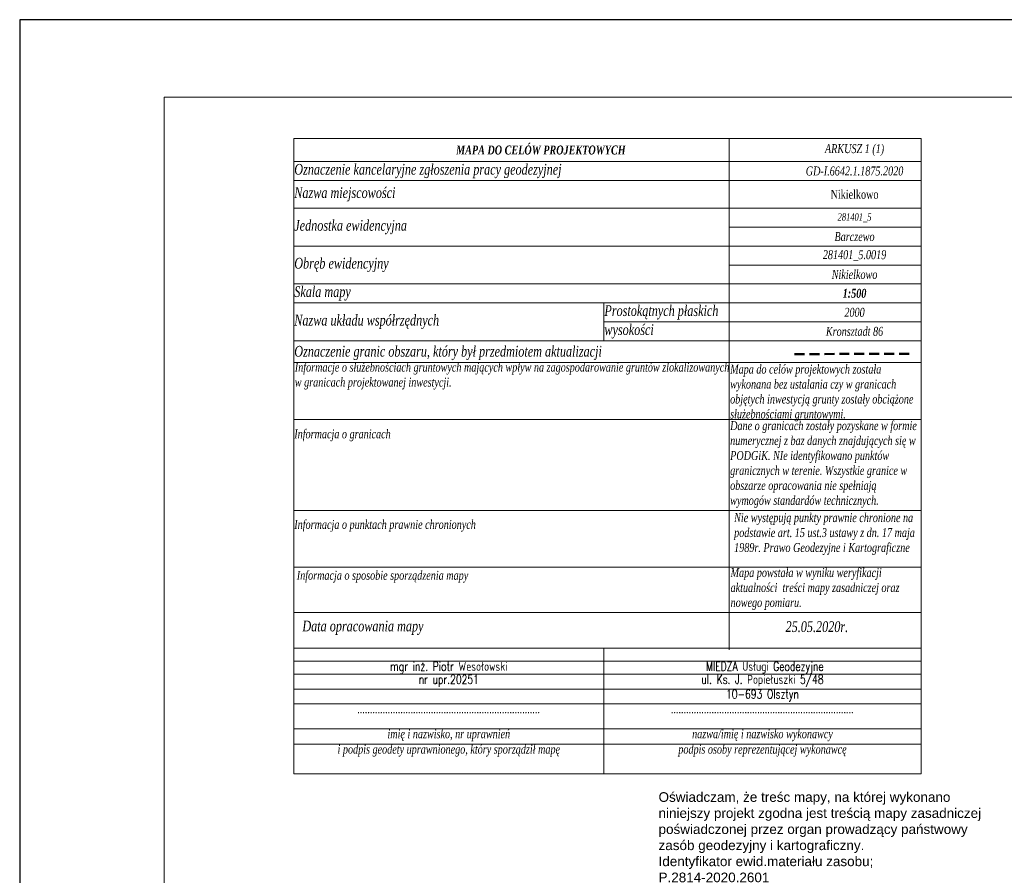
# Model space of a CAD drawing. Header units: metres. Extents: x 7471162 to 7473271, y 5962027 to 5964034.
# Tile 11 of 75: x 7471164 to 7471263, y 5963927 to 5964013. Entities that reach past the tile are written whole.
import ezdxf

# ---------------------------------------------------------------- set-up
doc = ezdxf.new("R2010")
doc.units = ezdxf.units.M
doc.header["$MEASUREMENT"] = 0
doc.linetypes.add('2', pattern=[1.5, 1, -0.5])
doc.layers.get('0').update_dxf_attribs({"color": 250, "linetype": 'CONTINUOUS', "lineweight": 100})
doc.layers.add('111opisy', color=7, linetype='CONTINUOUS', lineweight=25)
doc.layers.add('OPIS POZARAMKOWY', color=7, linetype='CONTINUOUS', lineweight=18)
doc.layers.add('A_ramka', color=1, linetype='CONTINUOUS', lineweight=60, plot=False)
doc.styles.add('Opis', font='arial.ttf')
doc.styles.get("Standard").update_dxf_attribs({"font": 'Simplex.SHX', "width": 0.75})

msp = doc.modelspace()

# ---------------------------------------------------------------- linework, layer by layer
at = {"color": 0, "linetype": 'Continuous', "lineweight": 15}
for p, q in [((7471178.197, 5964005.497), (7471389.055, 5964005.497)), ((7471178.197, 5963855.497), (7471178.197, 5964005.497))]:
    msp.add_line(p, q, dxfattribs=at)
at = {"layer": 'A_ramka', "linetype": 'Continuous', "lineweight": 30}
msp.add_lwpolyline([(7471163.679, 5963811.211), (7471554.852, 5963811.211), (7471554.852, 5964013.282), (7471163.679, 5964013.282)], close=True, dxfattribs=at)
at = {"layer": 'OPIS POZARAMKOWY'}
for p, q in [((7471191.2, 5964001.342), (7471254.2, 5964001.342)), ((7471191.2, 5964001.342), (7471191.2, 5963937.561)), ((7471254.2, 5964001.342), (7471254.2, 5963937.561)), ((7471191.2, 5963950.18), (7471254.2, 5963950.18)), ((7471222.342, 5963950.158), (7471222.342, 5963937.561)), ((7471191.2, 5963937.561), (7471254.2, 5963937.561))]:
    msp.add_line(p, q, dxfattribs=at)
at = {"layer": 'OPIS POZARAMKOWY', "linetype": 'Continuous'}
for p, q in [((7471234.917, 5964001.342), (7471234.917, 5963950.035)), ((7471191.2, 5963999.04), (7471240.81, 5963999.04)), ((7471240.855, 5963999.04), (7471254.2, 5963999.04)), ((7471191.2, 5963997.132), (7471240.81, 5963997.132)), ((7471240.855, 5963997.132), (7471254.2, 5963997.132)), ((7471191.2, 5963994.358), (7471240.81, 5963994.358)), ((7471240.855, 5963994.358), (7471254.2, 5963994.358)), ((7471234.917, 5963992.451), (7471254.2, 5963992.451)), ((7471191.2, 5963990.558), (7471240.81, 5963990.558)), ((7471240.855, 5963990.558), (7471254.2, 5963990.558)), ((7471234.917, 5963988.651), (7471254.2, 5963988.651)), ((7471191.2, 5963986.758), (7471240.81, 5963986.758)), ((7471240.855, 5963986.758), (7471254.2, 5963986.758)), ((7471191.2, 5963984.85), (7471240.81, 5963984.85)), ((7471222.342, 5963984.85), (7471222.342, 5963981.036)), ((7471240.855, 5963984.85), (7471254.2, 5963984.85)), ((7471222.342, 5963982.943), (7471240.81, 5963982.943)), ((7471240.855, 5963982.943), (7471254.2, 5963982.943)), ((7471191.2, 5963981.036), (7471240.81, 5963981.036)), ((7471240.855, 5963981.036), (7471254.2, 5963981.036)), ((7471191.2, 5963978.865), (7471240.81, 5963978.865)), ((7471240.855, 5963978.865), (7471254.2, 5963978.865)), ((7471191.2, 5963973.144), (7471240.81, 5963973.144)), ((7471240.855, 5963973.144), (7471254.2, 5963973.144)), ((7471191.2, 5963964.01), (7471254.2, 5963964.01)), ((7471191.2, 5963958.332), (7471254.2, 5963958.332)), ((7471191.2, 5963953.784), (7471254.2, 5963953.784)), ((7471191.2, 5963948.872), (7471254.2, 5963948.872)), ((7471191.2, 5963947.564), (7471254.2, 5963947.564)), ((7471191.2, 5963946.085), (7471254.2, 5963946.085)), ((7471191.2, 5963944.606), (7471254.2, 5963944.606)), ((7471191.2, 5963942.098), (7471254.2, 5963942.098)), ((7471191.2, 5963940.553), (7471254.2, 5963940.553))]:
    msp.add_line(p, q, dxfattribs=at)
at = {"layer": 'OPIS POZARAMKOWY', "color": 3, "linetype": '2', "lineweight": 50}
msp.add_line((7471241.493, 5963979.719), (7471253.204, 5963979.728), dxfattribs=at)

# ---------------------------------------------------------------- texts
at = {"layer": '111opisy', "color": 0, "insert": (7471227.835, 5963935.729), "char_height": 0.968, "width": 33.59038, "attachment_point": 1, "style": 'Opis'}
msp.add_mtext('Oświadczam, że treśc mapy, na której wykonano\\Pniniejszy projekt zgodna jest treścią mapy zasadniczej\\Ppoświadczonej przez organ prowadzący państwowy \\Pzasób geodezyjny i kartograficzny.\\PIdentyfikator ewid.materiału zasobu;\\PP.2814-2020.2601\\P\\P Data: 30.11.2020r.', dxfattribs=at)
at = {"layer": 'OPIS POZARAMKOWY', "linetype": 'Continuous'}
for s, insert, char_height, width, attachment_point in [('{\\fTimes New Roman|b1|i1|c0|p18;MAPA \\fTimes New Roman|b1|i1|c238|p18;DO CELÓW PROJEKTOWYCH}', (7471216.016, 5964000.191), 0.9, 49.52447, 5), ('{\\fTimes New Roman|b0|i1|c0|p18;ARKUSZ\\fTimes New Roman|b0|i1|c238|p18; 1 \\fTimes New Roman|b0|i1|c0|p18;(\\fTimes New Roman|b0|i1|c238|p18;1\\fTimes New Roman|b0|i1|c0|p18;)}', (7471247.516, 5964000.191), 0.9, 13.25953, 5), ('{\\fTimes New Roman|b0|i1|c0|p18;Oznaczenie kancelaryjne zgłoszenia pracy geodezyjnej}', (7471191.254, 5963998.086), 1.08, 49.52447, 4), ('{\\fTimes New Roman|b0|i1|c238|p18;GD-I.6642.1.1875.2020}', (7471247.516, 5963998.086), 0.9, 13.25953, 5), ('{\\fTimes New Roman|b0|i1|c0;Nazwa miejscowości', (7471191.254, 5963995.745), 1.08, 49.52447, 4), ('\\A1;{\\fTimes New Roman|b0|i0|c238|p18;Nikielkowo}', (7471247.516, 5963995.745), 0.9, 13.25953, 5), ('{\\fTimes New Roman|b0|i1|c238|p18;\\H0.83333x;281401_5}', (7471247.516, 5963993.404), 0.9, 13.25953, 5), ('{\\fTimes New Roman|b0|i1|c0|p18;Jednostka ewidencyjna}', (7471191.254, 5963992.458), 1.08, 49.52447, 4), ('{\\fTimes New Roman|b0|i1|c238|p18;Barczewo}', (7471247.516, 5963991.504), 0.9, 13.25953, 5), ('{\\fTimes New Roman|b0|i1|c0;Obręb ewidencyjny', (7471191.254, 5963988.658), 1.08, 49.52447, 4), ('{\\fTimes New Roman|b0|i1|c238|p18;281401_5.0019}', (7471247.516, 5963989.604), 0.9, 13.25953, 5), ('{\\fTimes New Roman|b0|i1|c238|p18;Nikielkowo}', (7471247.516, 5963987.704), 0.9, 13.25953, 5), ('{\\fTimes New Roman|b0|i1|c0;Skala mapy', (7471191.254, 5963985.804), 1.08, 49.52447, 4), ('{\\fTimes New Roman|b1|i1|c0|p18;1:500}', (7471247.516, 5963985.804), 0.9, 13.25953, 5), ('{\\fTimes New Roman|b0|i1|c0;Prostokątnych płaskich', (7471222.396, 5963983.897), 1.08, 18.38295, 4), ('{\\fTimes New Roman|b0|i1|c0|p18;2000 }', (7471247.516, 5963983.897), 0.9, 13.25953, 5), ('{\\fTimes New Roman|b0|i1|c0;Nazwa układu współrzędnych', (7471191.254, 5963982.943), 1.08, 31.03352, 4), ('{\\fTimes New Roman|b0|i1|c0;wysokości', (7471222.396, 5963981.99), 1.08, 18.38295, 4), ('{\\fTimes New Roman|b0|i1|c0|p18;Kronsztadt \\fTimes New Roman|b0|i1|c238|p18;86}', (7471247.516, 5963981.99), 0.9, 13.25953, 5), ('{\\fTimes New Roman|b0|i1|c0;Oznaczenie granic obszaru, który był przedmiotem aktualizacji', (7471191.254, 5963979.819), 1.08, 49.52447, 4), ('{\\fTimes New Roman|b0|i1|c238|p18;Informacje o służebnościach gruntowych mających wpływ na zagospodarowanie gruntów zlokalizowanych w granicach projektowanej inwestycji.}', (7471191.308, 5963977.5), 0.9, 43.51898, 4), ('{\\fTimes New Roman|b0|i1|c238|p18;Mapa do celów projektowych została wykonana bez ustalania czy w granicach objętych inwestycją grunty zostały obciążone służebnościami gruntowymi.}', (7471235.025, 5963975.804), 0.9, 18.85657, 4), ('{\\fTimes New Roman|b0|i1|c238|p18;Dane o granicach zostały pozyskane w formie numerycznej z baz danych znajdujących się w PODGiK. NIe identyfikowano punktów granicznych w terenie. Wszystkie granice w obszarze opracowania nie spełniają wymogów standardów technicznych.}', (7471235.025, 5963968.632), 0.9, 18.85657, 4), ('{\\fTimes New Roman|b0|i1|c238|p18;Informacja o granicach}', (7471191.254, 5963971.554), 0.9, 43.5217, 4), ('{\\fTimes New Roman|b0|i1|c238|p18;Nie występują punkty prawnie chronione na podstawie art. 15 ust.3 ustawy z dn. 17 maja 1989r. Prawo Geodezyjne i Kartograficzne}', (7471235.423, 5963961.647), 0.9, 19.00136, 4), ('{\\fTimes New Roman|b0|i1|c238|p18;Informacja o punktach prawnie chronionych}', (7471191.254, 5963962.465), 0.9, 43.5217, 4), ('{\\fTimes New Roman|b0|i1|c238|p18;Mapa powstała w wyniku weryfikacji aktualności  treści mapy zasadniczej oraz nowego pomiaru.}', (7471235.069, 5963956.132), 0.9, 19.00136, 4), ('{\\fTimes New Roman|b0|i1|c238|p18;Informacja o sposobie sporządzenia mapy}', (7471191.507, 5963957.355), 0.9, 43.5217, 4), ('{\\fTimes New Roman|b0|i1|c0;Data opracowania mapy', (7471192.064, 5963952.238), 1.08, 37.63193, 4), ('{\\fTimes New Roman|b0|i1|c0|p18; \\fTimes New Roman|b0|i1|c238|p18;25.05.2020r.}', (7471240.284, 5963952.339), 1.08, 18.72236, 4), ('mgr inż. Piotr Wesołowski', (7471206.771, 5963948.818), 0.9, 31.03352, 2), (' MIEDZA Usługi Geodezyjne', (7471238.271, 5963948.818), 0.9, 31.75048, 2), ('ul. Ks. J. Popiełuszki 5/48', (7471238.271, 5963947.51), 0.9, 31.75048, 2), ('nr upr.20251', (7471206.771, 5963947.51), 0.9, 31.03352, 2), ('10-693 Olsztyn', (7471238.271, 5963946.031), 0.9, 31.75048, 2), ('{\\fTimes New Roman|b0|i1|c0|p18;........................................................................}', (7471206.771, 5963944.552), 0.9, 31.03352, 2), ('{\\fTimes New Roman|b0|i1|c0|p18;........................................................................}', (7471238.271, 5963944.552), 0.9, 31.75048, 2), ('{\\fTimes New Roman|b0|i1|c0;imię i nazwisko, nr uprawnień', (7471206.771, 5963942.044), 0.9, 31.03352, 2), ('{\\fTimes New Roman|b0|i1|c0|p18;nazwa/imię i nazwisko wykonawcy}', (7471238.271, 5963942.044), 0.9, 31.75048, 2), ('{\\fTimes New Roman|b0|i1|c0;i podpis geodety uprawnionego, który sporządził mapę', (7471206.771, 5963940.499), 0.9, 31.03352, 2), ('{\\fTimes New Roman|b0|i1|c0|p18;podpis osoby reprezentującej wykonawcę}', (7471238.271, 5963940.499), 0.9, 31.75048, 2)]:
    msp.add_mtext(s, dxfattribs=dict(at, insert=insert, char_height=char_height, width=width, attachment_point=attachment_point))

doc.saveas('drawing.dxf')
